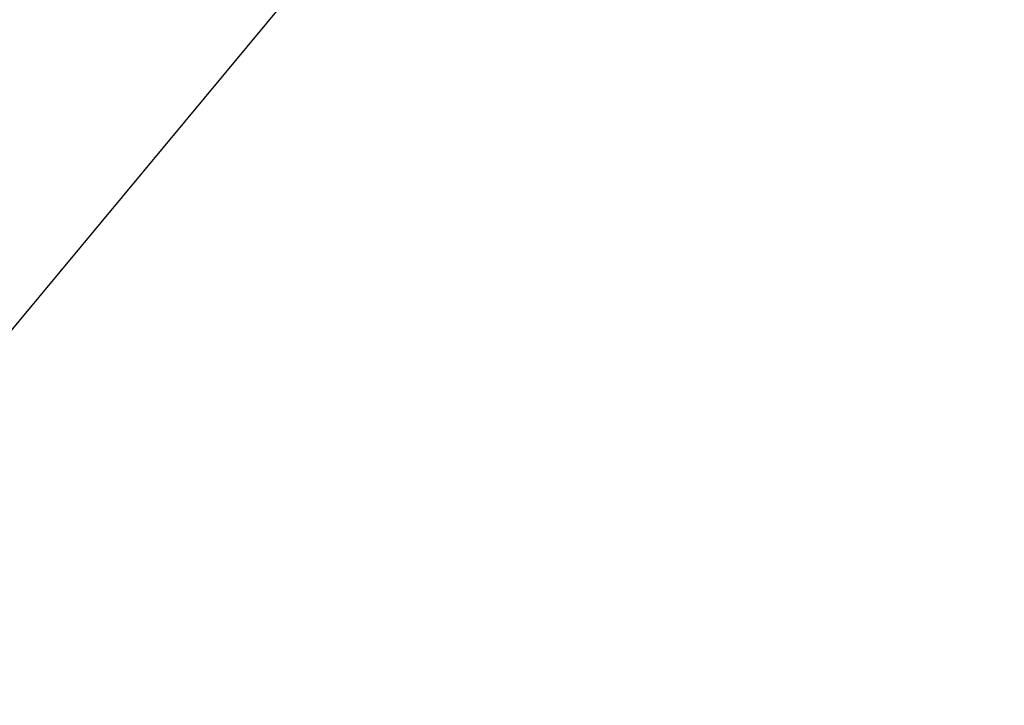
# Model space of a CAD drawing. Header units: millimetres. Extents: x -225 to 225, y 20 to 511.
# Tile 153 of 256: x -195.1984 to -195.1439, y 40.7613 to 40.7992. Entities that reach past the tile are written whole.
import ezdxf

# ---------------------------------------------------------------- set-up
doc = ezdxf.new("R2010")
doc.units = ezdxf.units.MM
doc.layers.add('SISTA 05_tapissée', color=7, linetype='Continuous', true_color=0xffffff)

msp = doc.modelspace()

# ---------------------------------------------------------------- linework, layer by layer
at = {"layer": 'SISTA 05_tapissée', "color": 7, "true_color": 0xffffff}
msp.add_line((-194.619367, 41.479411, 774.853553), (-197.535166, 37.970565, 774.853553), dxfattribs=at)
msp.add_arc((-169.208847, 72.287342, 779.5), 40, 210.3017693, 231.9916741, dxfattribs=at)
at = {"layer": 'SISTA 05_tapissée', "color": 7, "true_color": 0xffffff, "extrusion": (-0.787921, 0.615776, 0)}
msp.add_arc((87.238009, 775, 177.83606), 4.5, 0, 90, dxfattribs=at)
at = {"layer": 'SISTA 05_tapissée', "color": 7, "true_color": 0xffffff}
for points, knots in [([(-203.751205, 52.118699, 779.5), (-203.023068, 51.104979, 779.5), (-202.252521, 50.119096, 779.5), (-201.06508, 48.658705, 779.5), (-200.656943, 48.167273, 779.5), (-199.83877, 47.198182, 779.5), (-199.421106, 46.711534, 779.5), (-198.589683, 45.757485, 779.5), (-198.165799, 45.278423, 779.5), (-197.320913, 44.340036, 779.5), (-196.890738, 43.870477, 779.5), (-196.027151, 42.94928, 779.5), (-195.588257, 42.491735, 779.5), (-194.713045, 41.608491, 779.5), (-194.275038, 41.180165, 779.5), (-193.828053, 40.76198, 779.5)], [0.060712, 0.060712, 0.060712, 0.060712, 3.812719, 3.812719, 5.719078, 5.719078, 7.625438, 7.625438, 9.5234, 9.5234, 11.421362, 11.421362, 13.319324, 13.319324, 15.159418, 15.159418, 15.159418, 15.159418]), ([(-193.839887, 40.77049, 779.5), (-194.283246, 41.185549, 779.5), (-194.717779, 41.610555, 779.5), (-195.589658, 42.490377, 779.5), (-196.02858, 42.94792, 779.5), (-196.892217, 43.869112, 779.5), (-197.322414, 44.338668, 779.5), (-198.167341, 45.277052, 779.5), (-198.591242, 45.756112, 779.5), (-199.422694, 46.710164, 779.5), (-199.84037, 47.196815, 779.5), (-200.658564, 48.16592, 779.5), (-201.06671, 48.657361, 779.5), (-202.250985, 50.113868, 779.5), (-203.018491, 51.095725, 779.5), (-203.744046, 52.10517, 779.5)], [0, 0, 0, 0, 0.12115, 0.12115, 0.247101, 0.247101, 0.373052, 0.373052, 0.499003, 0.499003, 0.625512, 0.625512, 0.75202, 0.75202, 1, 1, 1, 1])]:
    msp.add_open_spline(points, degree=3, knots=knots, dxfattribs=at)

doc.saveas('drawing.dxf')
